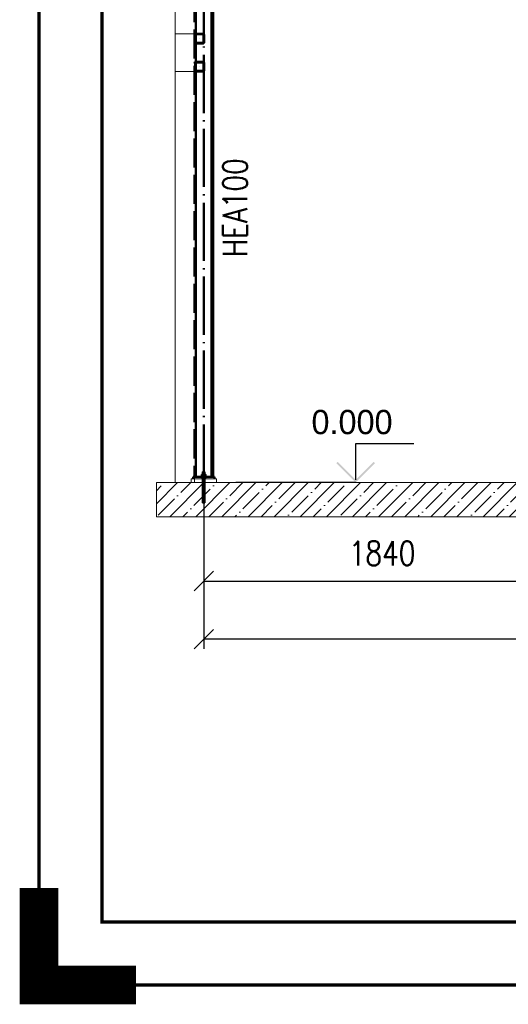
# Paper-space layout 'Layout1' of a CAD drawing. Extents: x -2 to 935, y -36 to 422.
# Tile 1 of 63: x -2 to 48, y -2 to 100. Entities that reach past the tile are written whole.
import ezdxf
from ezdxf.enums import TextEntityAlignment as Align

# ---------------------------------------------------------------- set-up
doc = ezdxf.new("R2010")
doc.units = 0
doc.linetypes.add('ACAD_ISO02W100', pattern=[15, 12, -3])
doc.linetypes.add('ACAD_ISO04W100', pattern=[30.5, 24, -3, 0.5, -3])
doc.layers.get('0').update_dxf_attribs({"linetype": 'CONTINUOUS'})
doc.layers.get('DEFPOINTS').update_dxf_attribs({"color": 132, "linetype": 'CONTINUOUS'})
doc.layers.add('RAMECEK_HP', color=251, linetype='CONTINUOUS')
for name, color, linetype, lineweight in [('SS_KOTVY', 2, 'CONTINUOUS', 35), ('SS_KOTY', 3, 'CONTINUOUS', 25), ('SS_KOTY-VYSKOVA', 140, 'CONTINUOUS', 25), ('SS_OPLASTENI-PANEL', 9, 'CONTINUOUS', 13), ('SS_PODKLADY', 9, 'CONTINUOUS', 13), ('SS_PODLITÍ', 9, 'CONTINUOUS', 13), ('SS_POPIS_PROFILU', 13, 'CONTINUOUS', 25), ('SS_SLOUPY', 143, 'CONTINUOUS', 50), ('SS_ZTUŽENÍ', 81, 'CONTINUOUS', 50)]:
    doc.layers.add(name, color=color, linetype=linetype, lineweight=lineweight)
doc.styles.add('ROMANS', font='romans.shx', dxfattribs={"width": 0.8})
doc.styles.add('romans.shx', font='romans.shx', dxfattribs={"height": 5})
doc.dimstyles.new('A-1_(2.5)_50AS', dxfattribs={"dimtxt": 2.5, "dimasz": 2, "dimexe": 1, "dimexo": 2, "dimgap": 0, "dimtad": 0, "dimdec": 1, "dimlfac": 50, "dimrnd": 1, "dimtxsty": 'ROMANS', "dimblk1": 'OBLIQUE', "dimblk2": 'OBLIQUE', "dimsah": 1, "dimcen": 2, "dimclrd": 256, "dimclre": 256, "dimclrt": 256, "dimadec": 1, "dimazin": 2, "dimtfac": 0.714286, "dimtdec": 1, "dimtmove": 0, "dimatfit": 3, "dimldrblk": 'OPEN', "dimfxl": 1, "dimtvp": 1.142857, "dimtfill": 1, "dimtolj": 1, "dimlwd": -1, "dimlwe": -1, "dimarcsym": 0})

# ---------------------------------------------------------------- blocks, each defined once
blk = doc.blocks.new('*U6')
at = {"layer": 'RAMECEK_HP', "lineweight": 35, "const_width": 0.35}
for points in [[(0, 420), (0, 0), (743, 0), (743, 420)], [(6.5, 413.5), (6.5, 6.5), (736.5, 6.5), (736.5, 413.5)]]:
    blk.add_lwpolyline(points, close=True, dxfattribs=at)
at = {"layer": 'RAMECEK_HP', "lineweight": 40, "const_width": 4}
blk.add_lwpolyline([(0, 10), (0, 0), (10, 0)], dxfattribs=at)
at = {"layer": 'DEFPOINTS', "style": 'ROMANS', "width": 0.8}
blk.add_attdef('TISK', text='', height=10, dxfattribs=at).set_placement((743, -33), align=Align.RIGHT)
blk = doc.blocks.new('_Oblique')
at = {"color": 0, "linetype": 'ByBlock', "lineweight": -2}
blk.add_line((-0.5, -0.5), (0.5, 0.5), dxfattribs=at)
blk = doc.blocks.new('*D99')
at = {"layer": 'DEFPOINTS', "color": 0, "transparency": 16777216}
for p in [(16.99, 51.81), (53.79, 51.81), (53.79, 41.66)]:
    blk.add_point(p, dxfattribs=at)
at = {"layer": 'SS_KOTY', "transparency": 16777216}
for p, q in [((16.99, 49.81), (16.99, 40.66)), ((53.79, 49.81), (53.79, 40.66)), ((16.99, 41.66), (53.79, 41.66))]:
    blk.add_line(p, q, dxfattribs=at)
at = {"layer": 'SS_KOTY', "transparency": 16777216, "xscale": 2, "yscale": 2, "zscale": 2, "rotation": 180}
blk.add_blockref('_Oblique', (16.99, 41.66), dxfattribs=at)
at = {"layer": 'SS_KOTY', "transparency": 16777216, "xscale": 2, "yscale": 2, "zscale": 2}
blk.add_blockref('_Oblique', (53.79, 41.66), dxfattribs=at)
at = {"layer": 'SS_KOTY', "transparency": 16777216, "insert": (35.39, 44.52), "char_height": 2.5, "attachment_point": 5, "style": 'ROMANS', "bg_fill": 3, "box_fill_scale": 1.1, "bg_fill_color": 256, "bg_fill_true_color": 13158600, "bg_fill_transparency": 0}
blk.add_mtext('\\A1;1840', dxfattribs=at)
blk = doc.blocks.new('_OPEN')
at = {"color": 0, "linetype": 'ByBlock'}
for p, q in [((-1, 0.167), (0, 0)), ((0, 0), (-1, -0.167)), ((0, 0), (-1, 0))]:
    blk.add_line(p, q, dxfattribs=at)
blk = doc.blocks.new('*D102')
at = {"layer": 'DEFPOINTS', "color": 0, "transparency": 16777216}
for p in [(16.99, 51.81), (114.19, 51.81), (16.99, 35.66)]:
    blk.add_point(p, dxfattribs=at)
at = {"layer": 'SS_KOTY', "transparency": 16777216}
for p, q in [((16.99, 49.81), (16.99, 34.66)), ((114.19, 49.81), (114.19, 34.66)), ((114.19, 35.66), (16.99, 35.66))]:
    blk.add_line(p, q, dxfattribs=at)
at = {"layer": 'SS_KOTY', "transparency": 16777216, "xscale": 2, "yscale": 2, "zscale": 2, "rotation": 180}
blk.add_blockref('_Oblique', (16.99, 35.66), dxfattribs=at)
at = {"layer": 'SS_KOTY', "transparency": 16777216, "xscale": 2, "yscale": 2, "zscale": 2}
blk.add_blockref('_Oblique', (114.19, 35.66), dxfattribs=at)
at = {"layer": 'SS_KOTY', "transparency": 16777216, "insert": (65.59, 38.52), "char_height": 2.5, "attachment_point": 5, "style": 'ROMANS', "bg_fill": 3, "box_fill_scale": 1.1, "bg_fill_color": 256, "bg_fill_true_color": 13158600, "bg_fill_transparency": 0}
blk.add_mtext('\\A1;4860', dxfattribs=at)

psp = doc.layouts.get("Layout1")

# ---------------------------------------------------------------- linework, layer by layer
at = {"layer": 'SS_KOTVY', "color": 1, "linetype": 'Continuous', "ltscale": 0.25}
for p, q in [((16.8776, 52.927), (16.8685, 52.927)), ((16.8685, 52.927), (16.8685, 52.657)), ((16.9036, 52.927), (16.8776, 52.927)), ((16.9426, 52.927), (16.9036, 52.927)), ((16.9885, 52.927), (16.9426, 52.927)), ((17.0344, 52.927), (16.9885, 52.927)), ((17.0733, 52.927), (17.0344, 52.927)), ((17.0994, 52.927), (17.0733, 52.927)), ((17.1085, 52.927), (17.0994, 52.927)), ((17.1085, 52.657), (17.1085, 52.927)), ((16.7485, 52.457), (16.7531, 52.457)), ((16.7485, 52.457), (16.7485, 52.407)), ((16.7531, 52.457), (16.7668, 52.457)), ((16.7668, 52.457), (16.7889, 52.457)), ((16.879, 52.657), (16.7695, 52.657)), ((16.7695, 52.657), (16.7695, 52.457)), ((16.7889, 52.457), (16.8188, 52.457)), ((16.8188, 52.457), (16.8552, 52.457)), ((16.8552, 52.457), (16.8967, 52.457)), ((17.098, 52.657), (16.879, 52.657)), ((16.879, 52.457), (16.879, 52.657)), ((16.8967, 52.457), (16.9417, 52.457)), ((16.9417, 52.457), (16.9885, 52.457)), ((16.9885, 52.457), (17.0353, 52.457)), ((17.0353, 52.457), (17.0803, 52.457)), ((17.0803, 52.457), (17.1218, 52.457)), ((17.2075, 52.657), (17.098, 52.657)), ((17.098, 52.657), (17.098, 52.457)), ((17.1218, 52.457), (17.1582, 52.457)), ((17.1582, 52.457), (17.188, 52.457)), ((17.188, 52.457), (17.2102, 52.457)), ((17.2075, 52.457), (17.2075, 52.657)), ((17.2102, 52.457), (17.2239, 52.457)), ((17.2239, 52.457), (17.2285, 52.457)), ((17.2285, 52.407), (17.2285, 52.457))]:
    psp.add_line(p, q, dxfattribs=at)
at = {"layer": 'SS_KOTVY', "color": 7, "linetype": 'ACAD_ISO04W100', "ltscale": 0.25}
for p, q in [((16.7485, 52.607), (17.2285, 52.607)), ((16.7485, 52.607), (17.2285, 52.607)), ((16.9885, 52.607), (16.9885, 52.607)), ((16.9885, 52.607), (16.9885, 52.607))]:
    psp.add_line(p, q, dxfattribs=at)
at = {"layer": 'SS_KOTY-VYSKOVA'}
psp.add_line((38.6587, 55.807), (32.6587, 55.807), dxfattribs=at)
at = {"layer": 'SS_OPLASTENI-PANEL', "color": 9, "linetype": 'Continuous', "ltscale": 0.25}
psp.add_line((14.0285, 109.807), (14.0285, 51.807), dxfattribs=at)
at = {"layer": 'SS_OPLASTENI-PANEL', "color": 9, "linetype": 'ACAD_ISO02W100', "ltscale": 0.25}
for p, q in [((16.0285, 98.107), (14.0285, 98.107)), ((14.0285, 94.207), (16.0285, 94.207))]:
    psp.add_line(p, q, dxfattribs=at)
at = {"layer": 'SS_PODKLADY', "ltscale": 0.25}
psp.add_line((12.0994, 51.807), (12.0994, 48.293), dxfattribs=at)
at = {"layer": 'SS_SLOUPY', "color": 3, "linetype": 'ACAD_ISO02W100', "ltscale": 0.25}
for p, q in [((16.0285, 109.807), (16.0285, 52.407)), ((16.0285, 52.407), (15.8885, 52.407))]:
    psp.add_line(p, q, dxfattribs=at)
at = {"layer": 'SS_SLOUPY', "color": 1, "linetype": 'Continuous', "ltscale": 0.25}
for p, q in [((16.1885, 52.407), (16.1885, 109.807)), ((17.7885, 109.807), (17.7885, 52.407)), ((17.9485, 52.407), (17.9485, 109.807)), ((18.0885, 52.407), (16.0285, 52.407))]:
    psp.add_line(p, q, dxfattribs=at)
at = {"layer": 'SS_ZTUŽENÍ', "color": 3, "linetype": 'ACAD_ISO02W100', "ltscale": 0.25}
for p, q in [((16.0885, 97.227), (16.0885, 97.987)), ((16.9085, 98.107), (16.1485, 98.107)), ((16.9085, 98.047), (16.1485, 98.047)), ((16.9685, 97.987), (16.9685, 97.227)), ((17.0285, 97.227), (17.0285, 97.987)), ((16.1485, 97.167), (16.9085, 97.167)), ((16.9085, 97.107), (16.1485, 97.107)), ((16.0885, 94.327), (16.0885, 95.087)), ((16.1485, 95.207), (16.9085, 95.207)), ((16.9085, 95.147), (16.1485, 95.147)), ((16.9685, 95.087), (16.9685, 94.327)), ((17.0285, 94.327), (17.0285, 95.087)), ((16.1485, 94.267), (16.9085, 94.267)), ((16.1485, 94.207), (16.9085, 94.207))]:
    psp.add_line(p, q, dxfattribs=at)
at = {"layer": 'SS_ZTUŽENÍ', "color": 7, "linetype": 'ACAD_ISO04W100', "ltscale": 0.25}
for p, q in [((16.5285, 97.607), (16.5285, 97.607)), ((16.5285, 94.707), (16.5285, 94.707))]:
    psp.add_line(p, q, dxfattribs=at)
at = {"layer": 'SS_ZTUŽENÍ', "color": 3, "linetype": 'ACAD_ISO02W100', "ltscale": 0.25}
for centre, start, end in [((16.1485, 97.987), 90, 180), ((16.9085, 97.987), 0, 90), ((16.1485, 97.227), 180, 270), ((16.9085, 97.227), 270, 0), ((16.1485, 95.087), 90, 180), ((16.9085, 95.087), 0, 90), ((16.1485, 94.327), 180, 270), ((16.9085, 94.327), 270, 0)]:
    psp.add_arc(centre, 0.12, start, end, dxfattribs=at)
at = {"layer": 'SS_ZTUŽENÍ', "color": 3, "linetype": 'ACAD_ISO02W100', "ltscale": 0.25, "extrusion": (1.21266e-12, -5.02239e-13, -1)}
for centre in [(-16.1485, 97.987), (-16.1485, 95.087)]:
    psp.add_arc(centre, 0.06, 0, 90, dxfattribs=at)
at = {"layer": 'SS_ZTUŽENÍ', "color": 3, "linetype": 'ACAD_ISO02W100', "ltscale": 0.25, "extrusion": (-5.023e-13, -1.2126e-12, -1)}
for centre in [(-16.9085, 97.987), (-16.9085, 95.087)]:
    psp.add_arc(centre, 0.06, 90, 180, dxfattribs=at)
at = {"layer": 'SS_ZTUŽENÍ', "color": 3, "linetype": 'ACAD_ISO02W100', "ltscale": 0.25, "extrusion": (1.21266e-12, 5.02361e-13, -1)}
for centre in [(-16.1485, 97.227), (-16.1485, 94.327)]:
    psp.add_arc(centre, 0.06, 270, 0, dxfattribs=at)
at = {"layer": 'SS_ZTUŽENÍ', "color": 3, "linetype": 'ACAD_ISO02W100', "ltscale": 0.25, "extrusion": (-5.023e-13, 1.21272e-12, -1)}
for centre in [(-16.9085, 97.227), (-16.9085, 94.327)]:
    psp.add_arc(centre, 0.06, 180, 270, dxfattribs=at)

# ---------------------------------------------------------------- block references
at = {"layer": 'RAMECEK_HP'}
psp.add_blockref('*U6', (0, 0), dxfattribs=at)

# ---------------------------------------------------------------- texts
at = {"layer": 'SS_KOTY-VYSKOVA'}
psp.add_text('0.000', height=2.5, dxfattribs=at).set_placement((28.1022, 56.807))
at = {"layer": 'SS_POPIS_PROFILU', "color": 13, "style": 'romans.shx', "width": 0.8}
psp.add_text('HEA100', height=2.5, rotation=90, dxfattribs=at).set_placement((21.4695, 75.0632))

# ---------------------------------------------------------------- next in the draw order: dimensions: what is measured, and where the dimension line sits
at = {"layer": 'SS_KOTY'}
dim = psp.add_linear_dim(base=(53.7885, 41.6587), p1=(16.9885, 51.807), p2=(53.7885, 51.807), dimstyle='A-1_(2.5)_50AS', dxfattribs=at)
dim.commit()
dim.dimension.update_dxf_attribs({"geometry": '*D99', "text_midpoint": (35.3885, 44.5159)})

# ---------------------------------------------------------------- next in the draw order: dimensions: what is measured, and where the dimension line sits
dim = psp.add_linear_dim(base=(16.9885, 35.6587), p1=(114.1885, 51.807), p2=(16.9885, 51.807), dimstyle='A-1_(2.5)_50AS', override={"dimtmove": 1}, dxfattribs=at)
dim.commit()
dim.dimension.update_dxf_attribs({"geometry": '*D102', "text_midpoint": (65.5885, 38.5159)})

# ---------------------------------------------------------------- next in the draw order: hatches: boundary and pattern name
at = {"layer": 'SS_KOTY-VYSKOVA'}
psp.add_hatch(color=256, dxfattribs=at).paths.add_polyline_path([(30.8001, 53.9484), (30.6587, 53.807), (32.6587, 51.807), (34.6587, 53.807), (34.5173, 53.9484), (32.6587, 52.0898)])
at = {"layer": 'SS_PODKLADY'}
h = psp.add_hatch(dxfattribs=at)
h.set_pattern_fill('ANSI35', color=256, scale=0.3, style=0)
h.set_pattern_definition([(45, (16.9885, 51.807), (-1.34704, 1.34704), []), (45, (18.3355, 51.807), (-1.34704, 1.34704), [2.38125, -0.47625, 0, -0.47625])])
h.paths.add_polyline_path([(12.0994, 48.293), (118.1548, 48.293), (118.1548, 51.807), (12.0994, 51.807)], flags=0)

# ---------------------------------------------------------------- next in the draw order: linework, layer by layer
at = {"layer": 'SS_KOTVY', "color": 7, "linetype": 'ACAD_ISO04W100', "ltscale": 0.25}
for p, q in [((16.9885, 52.927), (16.9885, 49.727)), ((16.9885, 52.927), (16.9885, 49.727)), ((16.8685, 52.007), (17.1085, 52.007)), ((16.8685, 52.007), (17.1085, 52.007)), ((16.9885, 52.007), (16.9885, 52.007)), ((16.9885, 52.007), (16.9885, 52.007))]:
    psp.add_line(p, q, dxfattribs=at)
at = {"layer": 'SS_KOTVY', "color": 3, "linetype": 'ACAD_ISO02W100', "ltscale": 0.25}
for p, q in [((16.8685, 52.407), (16.8685, 52.207)), ((16.8685, 52.207), (16.8685, 51.807)), ((16.8685, 51.807), (16.8685, 49.727)), ((17.1085, 52.207), (17.1085, 52.407)), ((17.1085, 51.807), (17.1085, 52.207)), ((17.1085, 49.727), (17.1085, 51.807)), ((16.8685, 49.727), (16.8708, 49.727)), ((16.8708, 49.727), (16.8776, 49.727)), ((16.8776, 49.727), (16.8887, 49.727)), ((16.8887, 49.727), (16.9036, 49.727)), ((16.9036, 49.727), (16.9218, 49.727)), ((16.9218, 49.727), (16.9426, 49.727)), ((16.9426, 49.727), (16.9651, 49.727)), ((16.9651, 49.727), (16.9885, 49.727)), ((16.9885, 49.727), (17.0119, 49.727)), ((17.0119, 49.727), (17.0344, 49.727)), ((17.0344, 49.727), (17.0552, 49.727)), ((17.0552, 49.727), (17.0733, 49.727)), ((17.0733, 49.727), (17.0883, 49.727)), ((17.0883, 49.727), (17.0994, 49.727)), ((17.0994, 49.727), (17.1062, 49.727)), ((17.1062, 49.727), (17.1085, 49.727))]:
    psp.add_line(p, q, dxfattribs=at)
at = {"layer": 'SS_KOTY-VYSKOVA'}
for p, q in [((32.6587, 55.807), (32.6587, 52.0898)), ((32.6587, 51.807), (20.2885, 51.807))]:
    psp.add_line(p, q, dxfattribs=at)
at = {"layer": 'SS_OPLASTENI-PANEL', "color": 9, "linetype": 'ACAD_ISO02W100', "ltscale": 0.25}
psp.add_line((16.0285, 52.407), (16.0285, 51.807), dxfattribs=at)
at = {"layer": 'SS_PODKLADY', "ltscale": 0.25}
for p, q in [((118.1548, 51.807), (12.0994, 51.807)), ((12.0994, 48.293), (118.1548, 48.293))]:
    psp.add_line(p, q, dxfattribs=at)
at = {"layer": 'SS_PODLITÍ', "ltscale": 0.25}
for p, q in [((16.0285, 52.207), (15.6885, 52.207)), ((15.6885, 52.207), (15.6885, 51.807)), ((18.2885, 52.207), (16.0285, 52.207)), ((18.2885, 51.807), (18.2885, 52.207))]:
    psp.add_line(p, q, dxfattribs=at)
at = {"layer": 'SS_SLOUPY', "color": 7, "linetype": 'ACAD_ISO04W100', "ltscale": 0.25}
psp.add_line((16.9885, 51.807), (16.9885, 109.807), dxfattribs=at)
at = {"layer": 'SS_SLOUPY', "color": 3, "linetype": 'ACAD_ISO02W100', "ltscale": 0.25}
for p, q in [((15.8885, 52.407), (15.8885, 52.207)), ((16.8485, 52.407), (16.8485, 52.207)), ((17.1285, 52.207), (17.1285, 52.407))]:
    psp.add_line(p, q, dxfattribs=at)
at = {"layer": 'SS_SLOUPY', "color": 1, "linetype": 'Continuous', "ltscale": 0.25}
psp.add_line((18.0885, 52.207), (18.0885, 52.407), dxfattribs=at)

doc.saveas('drawing.dxf')
